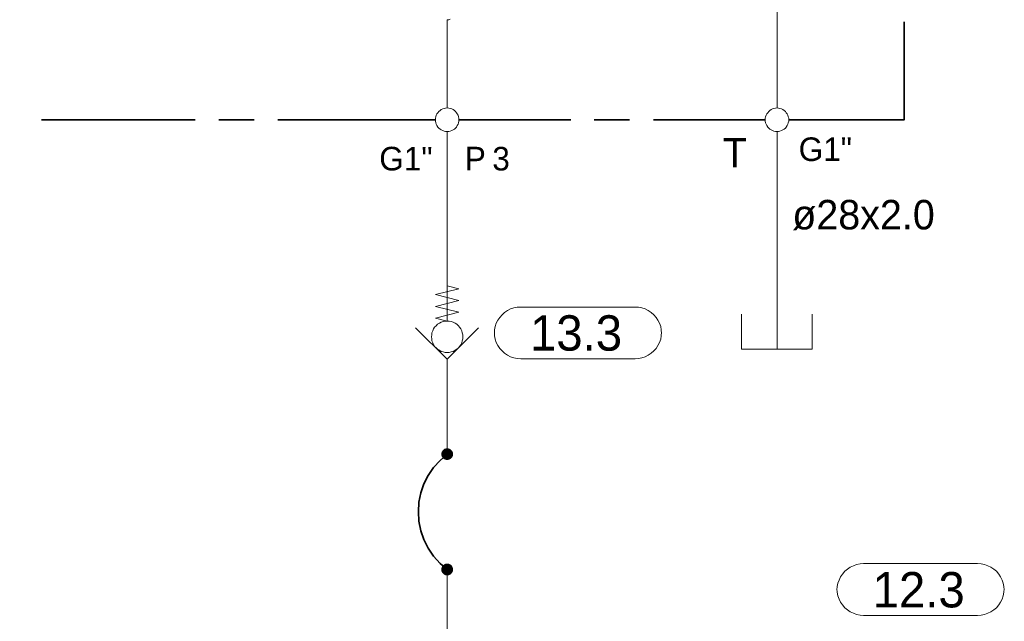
# Model space of a CAD drawing. Header units: millimetres. Extents: x 0 to 203, y 0 to 47.
# Tile 38 of 196: x 23.4 to 26.69, y 14.9 to 16.91. Entities that reach past the tile are written whole.
import ezdxf

# ---------------------------------------------------------------- set-up
doc = ezdxf.new("R2010")
doc.units = ezdxf.units.MM
for name, color, linetype in [('PDF_Geomertry', 7, 'Continuous'), ('PDF_Solid Fills', 7, 'Continuous'), ('PDF_Text', 7, 'Continuous')]:
    doc.layers.add(name, color=color, linetype=linetype)
doc.styles.add('PDF Arial', font='txt')

msp = doc.modelspace()

# ---------------------------------------------------------------- hatches: boundary and pattern name
at = {"layer": 'PDF_Solid Fills', "transparency": 33554559}
for points in [[(24.8279, 15.4554), (24.816, 15.4707), (24.8182, 15.4729)], [(24.8279, 15.4554), (24.8182, 15.4729), (24.8201, 15.4735)], [(24.8279, 15.4554), (24.8201, 15.4735), (24.8229, 15.4743)], [(24.8279, 15.4554), (24.8229, 15.4743), (24.8257, 15.4749)], [(24.8279, 15.4554), (24.8257, 15.4749), (24.8279, 15.4749)], [(24.8279, 15.4554), (24.8307, 15.4749), (24.8335, 15.4743)], [(24.8279, 15.4554), (24.8279, 15.4749), (24.8307, 15.4749)], [(24.8279, 15.4554), (24.8335, 15.4743), (24.8354, 15.4735)], [(24.8279, 15.4554), (24.8354, 15.4735), (24.8376, 15.4729)], [(24.8279, 15.4554), (24.8376, 15.4729), (24.8404, 15.4707)], [(24.8279, 15.4554), (24.8085, 15.4582), (24.809, 15.4604)], [(24.8279, 15.4554), (24.8085, 15.4554), (24.8085, 15.4582)], [(24.8279, 15.4554), (24.8085, 15.4526), (24.8085, 15.4554)], [(24.8279, 15.4554), (24.809, 15.4507), (24.8085, 15.4526)], [(24.8279, 15.4554), (24.809, 15.4604), (24.8099, 15.4632)], [(24.8279, 15.4554), (24.8099, 15.4479), (24.809, 15.4507)], [(24.8279, 15.4554), (24.8099, 15.4632), (24.8113, 15.4651)], [(24.8279, 15.4554), (24.8113, 15.4457), (24.8099, 15.4479)], [(24.8279, 15.4554), (24.8113, 15.4651), (24.8126, 15.4674)], [(24.8279, 15.4554), (24.8126, 15.4438), (24.8113, 15.4457)], [(24.8279, 15.4554), (24.8126, 15.4674), (24.814, 15.4693)], [(24.8279, 15.4554), (24.814, 15.4415), (24.8126, 15.4438)], [(24.8279, 15.4554), (24.814, 15.4693), (24.816, 15.4707)], [(24.8279, 15.4554), (24.816, 15.4401), (24.814, 15.4415)], [(24.8279, 15.4554), (24.8182, 15.4388), (24.816, 15.4401)], [(24.8279, 15.4554), (24.8201, 15.4374), (24.8182, 15.4388)], [(24.8279, 15.4554), (24.8229, 15.4368), (24.8201, 15.4374)], [(24.8279, 15.4554), (24.8257, 15.436), (24.8229, 15.4368)], [(24.8279, 15.4554), (24.8279, 15.436), (24.8257, 15.436)], [(24.8279, 15.4554), (24.8404, 15.4707), (24.8418, 15.4693)], [(24.8279, 15.4554), (24.8418, 15.4693), (24.8438, 15.4674)], [(24.8279, 15.4554), (24.8438, 15.4674), (24.8451, 15.4651)], [(24.8279, 15.4554), (24.8451, 15.4651), (24.846, 15.4632)], [(24.8279, 15.4554), (24.846, 15.4632), (24.8474, 15.4604)], [(24.8279, 15.4554), (24.8474, 15.4604), (24.8474, 15.4582)], [(24.8279, 15.4554), (24.8474, 15.4582), (24.8479, 15.4554)], [(24.8279, 15.4554), (24.8307, 15.436), (24.8279, 15.436)], [(24.8279, 15.4554), (24.8335, 15.4368), (24.8307, 15.436)], [(24.8279, 15.4554), (24.8354, 15.4374), (24.8335, 15.4368)], [(24.8279, 15.4554), (24.8376, 15.4388), (24.8354, 15.4374)], [(24.8279, 15.4554), (24.8404, 15.4401), (24.8376, 15.4388)], [(24.8279, 15.4554), (24.8418, 15.4415), (24.8404, 15.4401)], [(24.8279, 15.4554), (24.8438, 15.4438), (24.8418, 15.4415)], [(24.8279, 15.4554), (24.8451, 15.4457), (24.8438, 15.4438)], [(24.8279, 15.4554), (24.846, 15.4479), (24.8451, 15.4457)], [(24.8279, 15.4554), (24.8474, 15.4507), (24.846, 15.4479)], [(24.8279, 15.4554), (24.8474, 15.4526), (24.8474, 15.4507)], [(24.8279, 15.4554), (24.8479, 15.4554), (24.8474, 15.4526)], [(24.8279, 15.0707), (24.8099, 15.0776), (24.8113, 15.0804)], [(24.8279, 15.0707), (24.8113, 15.0804), (24.8126, 15.0826)], [(24.8279, 15.0707), (24.8126, 15.0826), (24.814, 15.0846)], [(24.8279, 15.0707), (24.814, 15.0846), (24.816, 15.086)], [(24.8279, 15.0707), (24.816, 15.086), (24.8182, 15.0874)], [(24.8279, 15.0707), (24.8182, 15.0874), (24.8201, 15.0888)], [(24.8279, 15.0707), (24.8201, 15.0888), (24.8229, 15.0896)], [(24.8279, 15.0707), (24.8229, 15.0896), (24.8257, 15.0901)], [(24.8279, 15.0707), (24.8257, 15.0901), (24.8279, 15.0901)], [(24.8279, 15.0707), (24.8307, 15.0901), (24.8335, 15.0896)], [(24.8279, 15.0707), (24.8279, 15.0901), (24.8307, 15.0901)], [(24.8279, 15.0707), (24.8335, 15.0896), (24.8354, 15.0888)], [(24.8279, 15.0707), (24.8354, 15.0888), (24.8376, 15.0874)], [(24.8279, 15.0707), (24.8376, 15.0874), (24.8404, 15.086)], [(24.8279, 15.0707), (24.8404, 15.086), (24.8418, 15.0846)], [(24.8279, 15.0707), (24.8418, 15.0846), (24.8438, 15.0826)], [(24.8279, 15.0707), (24.8438, 15.0826), (24.8451, 15.0804)], [(24.8279, 15.0707), (24.8451, 15.0804), (24.846, 15.0776)], [(24.8279, 15.0707), (24.8085, 15.0729), (24.809, 15.0757)], [(24.8279, 15.0707), (24.8085, 15.0707), (24.8085, 15.0729)], [(24.8279, 15.0707), (24.8085, 15.0679), (24.8085, 15.0707)], [(24.8279, 15.0707), (24.809, 15.0651), (24.8085, 15.0679)], [(24.8279, 15.0707), (24.809, 15.0757), (24.8099, 15.0776)], [(24.8279, 15.0707), (24.8099, 15.0632), (24.809, 15.0651)], [(24.8279, 15.0707), (24.8113, 15.0604), (24.8099, 15.0632)], [(24.8279, 15.0707), (24.8126, 15.0582), (24.8113, 15.0604)], [(24.8279, 15.0707), (24.814, 15.0568), (24.8126, 15.0582)], [(24.8279, 15.0707), (24.816, 15.0549), (24.814, 15.0568)], [(24.8279, 15.0707), (24.8182, 15.0535), (24.816, 15.0549)], [(24.8279, 15.0707), (24.8201, 15.0521), (24.8182, 15.0535)], [(24.8279, 15.0707), (24.8229, 15.0513), (24.8201, 15.0521)], [(24.8279, 15.0707), (24.8257, 15.0513), (24.8229, 15.0513)], [(24.8279, 15.0707), (24.8279, 15.0507), (24.8257, 15.0513)], [(24.8279, 15.0707), (24.846, 15.0776), (24.8474, 15.0757)], [(24.8279, 15.0707), (24.8474, 15.0757), (24.8474, 15.0729)], [(24.8279, 15.0707), (24.8474, 15.0729), (24.8479, 15.0707)], [(24.8279, 15.0707), (24.8307, 15.0513), (24.8279, 15.0507)], [(24.8279, 15.0707), (24.8335, 15.0513), (24.8307, 15.0513)], [(24.8279, 15.0707), (24.8354, 15.0521), (24.8335, 15.0513)], [(24.8279, 15.0707), (24.8376, 15.0535), (24.8354, 15.0521)], [(24.8279, 15.0707), (24.8404, 15.0549), (24.8376, 15.0535)], [(24.8279, 15.0707), (24.8418, 15.0568), (24.8404, 15.0549)], [(24.8279, 15.0707), (24.8438, 15.0582), (24.8418, 15.0568)], [(24.8279, 15.0707), (24.8451, 15.0604), (24.8438, 15.0582)], [(24.8279, 15.0707), (24.846, 15.0632), (24.8451, 15.0604)], [(24.8279, 15.0707), (24.8474, 15.0651), (24.846, 15.0632)], [(24.8279, 15.0707), (24.8474, 15.0679), (24.8474, 15.0651)], [(24.8279, 15.0707), (24.8479, 15.0707), (24.8474, 15.0679)]]:
    msp.add_hatch(color=256, dxfattribs=at).paths.add_polyline_path(points)

# ---------------------------------------------------------------- linework, layer by layer
at = {"layer": 'PDF_Geomertry', "lineweight": 15}
for points in [[(13.6182, 17.2749), (13.6182, 16.9443), (17.2799, 16.9443), (19.9201, 16.9443), (23.2876, 16.9443), (25.9285, 16.9443), (25.9285, 16.611)], [(24.8279, 16.611), (24.8279, 16.9054), (24.8335, 16.9054), (24.8382, 16.9068)], [(24.8382, 16.9068), (24.8335, 16.9054), (24.8279, 16.9054)], [(24.8279, 16.5318), (24.8279, 15.8993), (24.789, 15.9096), (24.8674, 15.929), (24.789, 15.9485), (24.8674, 15.9679), (24.789, 15.9882), (24.8674, 16.0076), (24.8279, 16.0174)], [(25.9285, 15.8054), (25.9285, 15.9785), (25.9285, 16.5318)], [(25.8104, 15.9229), (25.8104, 15.8054), (26.046, 15.8054), (26.046, 15.9229)], [(24.9326, 15.8776), (24.8279, 15.7729), (24.7229, 15.8776)], [(24.8279, 15.7729), (24.8279, 15.7424), (24.8279, 15.4554)], [(24.8279, 13.3457), (24.8279, 15.0707)]]:
    msp.add_lwpolyline(points, dxfattribs=at)
at = {"layer": 'PDF_Geomertry', "lineweight": 35}
for points in [[(25.9674, 16.5715), (26.3529, 16.5715), (26.3529, 16.8979)], [(23.4751, 16.5715), (23.9868, 16.5715)], [(24.066, 16.5715), (24.184, 16.5715)], [(24.2626, 16.5715), (24.789, 16.5715)], [(24.8674, 16.5715), (25.2404, 16.5715)], [(25.3188, 16.5715), (25.4368, 16.5715)], [(25.516, 16.5715), (25.889, 16.5715)], [(24.8279, 15.4554), (24.8043, 15.4346), (24.7826, 15.411), (24.7646, 15.3846), (24.7507, 15.3563), (24.7404, 15.3263), (24.734, 15.2951), (24.7321, 15.2632), (24.734, 15.2313), (24.7404, 15.1999), (24.7507, 15.1701), (24.7646, 15.1415), (24.7826, 15.1151), (24.8043, 15.091), (24.8279, 15.0707)]]:
    msp.add_lwpolyline(points, dxfattribs=at)
at = {"layer": 'PDF_Geomertry', "lineweight": 15}
for points in [[(24.8674, 16.5715), (24.8668, 16.5763), (24.866, 16.5818), (24.8646, 16.5868), (24.8618, 16.591), (24.859, 16.5951), (24.8557, 16.5993), (24.8521, 16.6026), (24.8479, 16.6054), (24.8432, 16.6076), (24.8382, 16.6096), (24.8335, 16.6104), (24.8279, 16.611), (24.8229, 16.6104), (24.8182, 16.6096), (24.8132, 16.6076), (24.8085, 16.6054), (24.8043, 16.6026), (24.8001, 16.5993), (24.7965, 16.5951), (24.7937, 16.591), (24.7918, 16.5868), (24.7904, 16.5818), (24.789, 16.5763), (24.789, 16.5715), (24.789, 16.5665), (24.7904, 16.561), (24.7918, 16.5563), (24.7937, 16.5521), (24.7965, 16.5471), (24.8001, 16.5438), (24.8043, 16.5401), (24.8085, 16.5374), (24.8132, 16.5354), (24.8182, 16.5332), (24.8229, 16.5326), (24.8279, 16.5318), (24.8335, 16.5326), (24.8382, 16.5332), (24.8432, 16.5354), (24.8479, 16.5374), (24.8521, 16.5401), (24.8557, 16.5438), (24.859, 16.5471), (24.8618, 16.5521), (24.8646, 16.5563), (24.866, 16.561), (24.8668, 16.5665), (24.8674, 16.5715)], [(25.9674, 16.5715), (25.9674, 16.5763), (25.966, 16.5818), (25.9646, 16.5868), (25.9626, 16.591), (25.959, 16.5951), (25.9563, 16.5993), (25.9521, 16.6026), (25.9479, 16.6054), (25.9432, 16.6076), (25.9382, 16.6096), (25.9335, 16.6104), (25.9285, 16.611), (25.9229, 16.6104), (25.9182, 16.6096), (25.9132, 16.6076), (25.9085, 16.6054), (25.9043, 16.6026), (25.9007, 16.5993), (25.8974, 16.5951), (25.8946, 16.591), (25.8918, 16.5868), (25.8904, 16.5818), (25.889, 16.5763), (25.889, 16.5715), (25.889, 16.5665), (25.8904, 16.561), (25.8918, 16.5563), (25.8946, 16.5521), (25.8974, 16.5471), (25.9007, 16.5438), (25.9043, 16.5401), (25.9085, 16.5374), (25.9132, 16.5354), (25.9182, 16.5332), (25.9229, 16.5326), (25.9285, 16.5318), (25.9335, 16.5326), (25.9382, 16.5332), (25.9432, 16.5354), (25.9479, 16.5374), (25.9521, 16.5401), (25.9563, 16.5438), (25.959, 16.5471), (25.9626, 16.5521), (25.9646, 16.5563), (25.966, 16.561), (25.9674, 16.5665), (25.9674, 16.5715)], [(25.4549, 15.9465), (25.466, 15.9457), (25.4779, 15.9438), (25.4882, 15.9401), (25.4988, 15.9346), (25.5085, 15.9285), (25.5174, 15.9207), (25.5251, 15.9118), (25.5312, 15.9026), (25.5363, 15.8924), (25.5404, 15.8813), (25.5424, 15.8701), (25.5432, 15.8582), (25.5432, 15.8624), (25.5424, 15.8507), (25.5404, 15.8396), (25.5363, 15.8285), (25.5312, 15.8179), (25.5251, 15.8082), (25.5174, 15.7999), (25.5085, 15.7924), (25.4988, 15.7854), (25.4882, 15.7804), (25.4779, 15.7771), (25.466, 15.7743), (25.4549, 15.7735), (25.0737, 15.7735), (25.0618, 15.7743), (25.0507, 15.7771), (25.0396, 15.7804), (25.0293, 15.7854), (25.0196, 15.7924), (25.0113, 15.7999), (25.0035, 15.8082), (24.9974, 15.8179), (24.9918, 15.8285), (24.9882, 15.8396), (24.9863, 15.8507), (24.9854, 15.8624), (24.9854, 15.8582), (24.9863, 15.8701), (24.9882, 15.8813), (24.9918, 15.8924), (24.9974, 15.9026), (25.0035, 15.9118), (25.0113, 15.9207), (25.0196, 15.9285), (25.0293, 15.9346), (25.0396, 15.9401), (25.0507, 15.9438), (25.0618, 15.9457), (25.0737, 15.9465), (25.4549, 15.9465)], [(24.8807, 15.8471), (24.8799, 15.854), (24.8785, 15.8604), (24.8765, 15.8674), (24.8738, 15.8735), (24.8696, 15.879), (24.8654, 15.884), (24.8599, 15.8888), (24.8543, 15.8924), (24.8479, 15.8957), (24.8418, 15.8979), (24.8349, 15.8993), (24.8279, 15.8993), (24.821, 15.8993), (24.8146, 15.8979), (24.8076, 15.8957), (24.8021, 15.8924), (24.796, 15.8888), (24.791, 15.884), (24.7863, 15.879), (24.7826, 15.8735), (24.7799, 15.8674), (24.7771, 15.8604), (24.7765, 15.854), (24.7757, 15.8471), (24.7765, 15.8401), (24.7771, 15.8332), (24.7799, 15.8271), (24.7826, 15.8207), (24.7863, 15.8151), (24.791, 15.8104), (24.796, 15.8054), (24.8021, 15.8021), (24.8076, 15.7985), (24.8146, 15.7965), (24.821, 15.7951), (24.8279, 15.7951), (24.8349, 15.7951), (24.8418, 15.7965), (24.8479, 15.7985), (24.8543, 15.8021), (24.8599, 15.8054), (24.8654, 15.8104), (24.8696, 15.8151), (24.8738, 15.8207), (24.8765, 15.8271), (24.8785, 15.8332), (24.8799, 15.8401), (24.8807, 15.8471)], [(26.5979, 15.0901), (26.6099, 15.0896), (26.621, 15.0874), (26.6321, 15.0832), (26.6424, 15.0785), (26.6521, 15.0721), (26.6604, 15.0646), (26.6682, 15.0554), (26.6743, 15.0457), (26.6799, 15.0354), (26.6835, 15.0243), (26.6854, 15.0132), (26.6868, 15.0021), (26.6868, 15.0054), (26.6854, 14.9943), (26.6835, 14.9826), (26.6799, 14.9715), (26.6743, 14.9618), (26.6682, 14.9521), (26.6604, 14.9429), (26.6521, 14.9354), (26.6424, 14.929), (26.6321, 14.9243), (26.621, 14.9201), (26.6099, 14.9179), (26.5979, 14.9174), (26.2168, 14.9174), (26.2057, 14.9179), (26.1938, 14.9201), (26.1835, 14.9243), (26.1729, 14.929), (26.1632, 14.9354), (26.1543, 14.9429), (26.1465, 14.9521), (26.1404, 14.9618), (26.1354, 14.9715), (26.1313, 14.9826), (26.1293, 14.9943), (26.1285, 15.0054), (26.1285, 15.0021), (26.1293, 15.0132), (26.1313, 15.0243), (26.1354, 15.0354), (26.1404, 15.0457), (26.1465, 15.0554), (26.1543, 15.0646), (26.1632, 15.0721), (26.1729, 15.0785), (26.1835, 15.0832), (26.1938, 15.0874), (26.2057, 15.0896), (26.2168, 15.0901), (26.5979, 15.0901)]]:
    msp.add_lwpolyline(points, close=True, dxfattribs=at)
at = {"layer": 'PDF_Geomertry', "lineweight": 0}
for points in [[(24.8182, 15.4554), (24.8182, 15.454), (24.8188, 15.4526), (24.8188, 15.4521), (24.8196, 15.4507), (24.8201, 15.4493), (24.821, 15.4485), (24.8224, 15.4479), (24.8229, 15.4471), (24.8243, 15.4465), (24.8257, 15.4457), (24.8265, 15.4457), (24.8279, 15.4457), (24.8293, 15.4457), (24.8307, 15.4457), (24.8321, 15.4465), (24.8326, 15.4471), (24.834, 15.4479), (24.8349, 15.4485), (24.8363, 15.4493), (24.8368, 15.4507), (24.8368, 15.4521), (24.8376, 15.4526), (24.8376, 15.454), (24.8376, 15.4554), (24.8376, 15.4568), (24.8376, 15.4582), (24.8368, 15.459), (24.8368, 15.4604), (24.8363, 15.4618), (24.8349, 15.4624), (24.834, 15.4632), (24.8326, 15.4638), (24.8321, 15.4646), (24.8307, 15.4651), (24.8293, 15.4651), (24.8279, 15.4651), (24.8265, 15.4651), (24.8257, 15.4651), (24.8243, 15.4646), (24.8229, 15.4638), (24.8224, 15.4632), (24.821, 15.4624), (24.8201, 15.4618), (24.8196, 15.4604), (24.8188, 15.459), (24.8188, 15.4582), (24.8182, 15.4568), (24.8182, 15.4554)], [(24.8182, 15.0707), (24.8182, 15.0693), (24.8188, 15.0679), (24.8188, 15.0665), (24.8196, 15.0651), (24.8201, 15.0646), (24.821, 15.0638), (24.8224, 15.0624), (24.8229, 15.0618), (24.8243, 15.061), (24.8257, 15.061), (24.8265, 15.061), (24.8279, 15.0604), (24.8293, 15.061), (24.8307, 15.061), (24.8321, 15.061), (24.8326, 15.0618), (24.834, 15.0624), (24.8349, 15.0638), (24.8363, 15.0646), (24.8368, 15.0651), (24.8368, 15.0665), (24.8376, 15.0679), (24.8376, 15.0693), (24.8376, 15.0707), (24.8376, 15.0715), (24.8376, 15.0729), (24.8368, 15.0743), (24.8368, 15.0757), (24.8363, 15.0763), (24.8349, 15.0776), (24.834, 15.0785), (24.8326, 15.079), (24.8321, 15.0799), (24.8307, 15.0799), (24.8293, 15.0804), (24.8279, 15.0804), (24.8265, 15.0804), (24.8257, 15.0799), (24.8243, 15.0799), (24.8229, 15.079), (24.8224, 15.0785), (24.821, 15.0776), (24.8201, 15.0763), (24.8196, 15.0757), (24.8188, 15.0743), (24.8188, 15.0729), (24.8182, 15.0715), (24.8182, 15.0707)]]:
    msp.add_lwpolyline(points, close=True, dxfattribs=at)

# ---------------------------------------------------------------- texts
at = {"layer": 'PDF_Text', "attachment_point": 7, "style": 'PDF Arial'}
for s, insert, char_height in [('T', (25.7474, 16.4124), 0.0984), ('G1"', (26.0007, 16.4327), 0.07874), ('G1"', (24.6015, 16.4013), 0.07874), ('P', (24.8869, 16.4026), 0.0787), ('3', (24.9786, 16.4012), 0.0787), ('ø28x2.0', (25.9793, 16.2029), 0.09843), ('13.3', (25.1043, 15.7992), 0.11811), ('12.3', (26.2474, 14.9422), 0.11811)]:
    msp.add_mtext(s, dxfattribs=dict(at, insert=insert, char_height=char_height))

doc.saveas('drawing.dxf')
